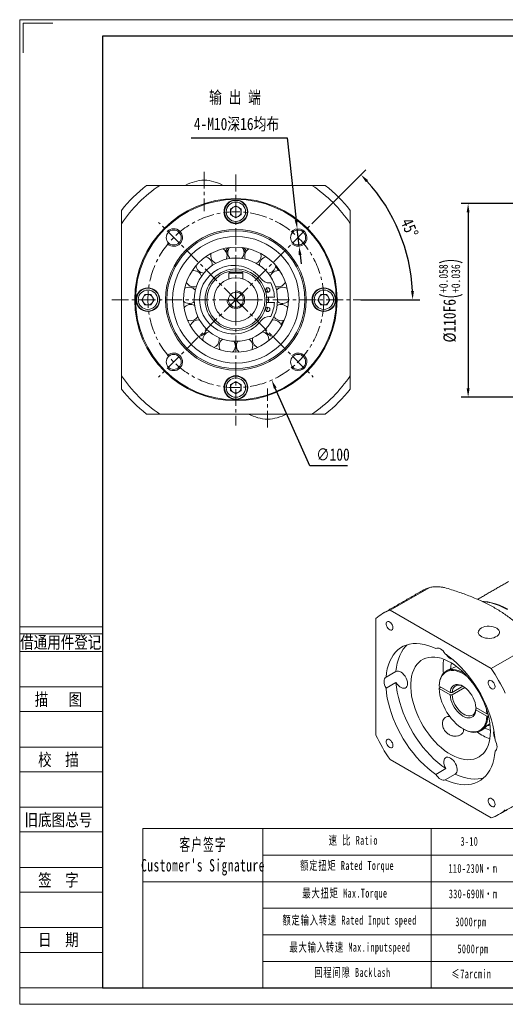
# Model space of a CAD drawing. Header units: millimetres. Extents: x -135 to 656, y -127 to 433.
# Tile 1 of 3: x -135 to 140, y -127 to 433. Entities that reach past the tile are written whole.
import ezdxf
from ezdxf.enums import TextEntityAlignment as Align

# ---------------------------------------------------------------- set-up
doc = ezdxf.new("R2010")
doc.units = ezdxf.units.MM
doc.header["$LTSCALE"] = 1.5
doc.header["$PDSIZE"] = -1
doc.linetypes.add('CENTER', pattern=[10.16, 6.35, -1.27, 1.27, -1.27])
doc.layers.get('0').update_dxf_attribs({"lineweight": 18})
doc.layers.get('Defpoints').update_dxf_attribs({"lineweight": 18})
for name, color, linetype, lineweight in [('2细线层', 4, 'Continuous', 18), ('3中心线层', 1, 'CENTER', 18), ('6文字层', 3, 'Continuous', 18), ('7标注层', 4, 'Continuous', 18), ('SLD-0', 7, 'Continuous', 18), ('图框_外框线', 7, 'Continuous', 18)]:
    doc.layers.add(name, color=color, linetype=linetype, lineweight=lineweight)
doc.styles.add('PC_TEXTSTYLE', font='txt', dxfattribs={"width": 0.8})
doc.styles.add('TH_GBDIM', font='txt', dxfattribs={"width": 0.8})
doc.styles.add('宋体', font='txt', dxfattribs={"width": 0.8})
doc.styles.add('标准', font='txt', dxfattribs={"width": 0.667})
doc.dimstyles.new('TH_GBDIM', dxfattribs={"dimscale": 2, "dimtxt": 3.5, "dimasz": 2.5, "dimexe": 2, "dimexo": 0, "dimgap": 1.5, "dimtad": 1, "dimdec": 1, "dimdsep": 46, "dimtxsty": 'TH_GBDIM', "dimcen": 2.5, "dimdle": 5, "dimclrd": 4, "dimclre": 4, "dimclrt": 3, "dimadec": 0, "dimazin": 2, "dimtfac": 0.714286, "dimtdec": 1, "dimtmove": 0, "dimatfit": 3, "dimfxl": 1, "dimtolj": 1, "dimarcsym": 0})

# ---------------------------------------------------------------- blocks, each defined once
blk = doc.blocks.new('*D10')
at = {"layer": '7标注层', "color": 4, "lineweight": -2}
for p, q in [((173.04, 328.26), (115.35, 328.26)), ((119.35, 323.26), (119.35, 223.26)), ((173.04, 218.26), (115.35, 218.26))]:
    blk.add_line(p, q, dxfattribs=at)
at = {"layer": '7标注层', "color": 4}
for points in [[(120.19, 323.26), (118.52, 323.26), (119.35, 328.26)], [(118.52, 223.26), (120.19, 223.26), (119.35, 218.26)]]:
    blk.add_solid(points, dxfattribs=at)
at = {"layer": 'Defpoints', "color": 0}
for p in [(173.04, 328.26), (119.35, 218.26), (173.04, 218.26)]:
    blk.add_point(p, dxfattribs=at)
at = {"layer": '7标注层', "color": 3, "insert": (109.62, 273.26), "char_height": 7, "attachment_point": 5, "rotation": 90, "style": 'TH_GBDIM'}
blk.add_mtext('\\A1;{%%c110}{}{F6\\H0.7143x;{\\H2x;\\W0.5;(}\\S+0.058^ +0.036;{\\H2x;\\W0.5;)}}', dxfattribs=at)
blk = doc.blocks.new('*D20')
at = {"layer": '7标注层', "color": 4, "lineweight": -2}
for p, q in [((-37.95, 365.6), (16.45, 365.6)), ((16.45, 365.6), (21.64, 318.95)), ((23.29, 304.04), (22.19, 313.98)), ((23.85, 299.07), (24.4, 294.1))]:
    blk.add_line(p, q, dxfattribs=at)
at = {"layer": '7标注层', "color": 4}
for points in [[(20.81, 318.86), (22.46, 319.04), (22.19, 313.98)], [(24.67, 299.16), (23.02, 298.98), (23.29, 304.04)]]:
    blk.add_solid(points, dxfattribs=at)
at = {"layer": 'Defpoints', "color": 0}
for p in [(22.19, 313.98), (23.29, 304.04)]:
    blk.add_point(p, dxfattribs=at)
at = {"layer": '7标注层', "color": 3, "insert": (-12.26, 373.22), "char_height": 7, "attachment_point": 5, "style": 'TH_GBDIM'}
blk.add_mtext('\\A1;{4-M10深16均布}{}{}', dxfattribs=at)
blk = doc.blocks.new('*D21')
at = {"layer": '7标注层', "color": 4, "lineweight": -2}
for p, q in [((-12.61, 268.65), (-12.61, 278.65)), ((-17.61, 273.65), (-7.61, 273.65)), ((29.42, 179.13), (9.73, 223.4)), ((50.8, 179.13), (29.42, 179.13))]:
    blk.add_line(p, q, dxfattribs=at)
at = {"layer": '7标注层', "color": 4}
blk.add_solid([(10.5, 223.74), (8.97, 223.06), (7.7, 227.97)], dxfattribs=at)
at = {"layer": 'Defpoints', "color": 0}
for p in [(-32.93, 319.34), (7.7, 227.97)]:
    blk.add_point(p, dxfattribs=at)
at = {"layer": '7标注层', "color": 3, "insert": (42.55, 185.56), "char_height": 7, "attachment_point": 5, "style": 'TH_GBDIM'}
blk.add_mtext('\\A1;{∅100}{}{}', dxfattribs=at)
blk = doc.blocks.new('*D25')
at = {"color": 4, "lineweight": -2}
for p, q in [((31.37, 317.64), (61.25, 347.52)), ((58.37, 273.65), (91.85, 273.65))]:
    blk.add_line(p, q, dxfattribs=at)
blk.add_arc((-12.61, 273.65), 100.46, 2.852, 42.148, dxfattribs=at)
at = {"color": 4}
for points in [[(62.47, 341.64), (61.26, 340.49), (58.42, 344.69)], [(86.89, 278.63), (88.55, 278.67), (87.85, 273.65)]]:
    blk.add_solid(points, dxfattribs=at)
at = {"layer": 'Defpoints', "color": 0}
for p in [(31.37, 317.64), (84.42, 299.65), (-83.15, 273.65), (-12.61, 273.65), (58.37, 273.65)]:
    blk.add_point(p, dxfattribs=at)
at = {"color": 3, "insert": (86.09, 314.54), "char_height": 7, "attachment_point": 5, "rotation": 292.5, "style": 'TH_GBDIM'}
blk.add_mtext('\\A1;45%%d', dxfattribs=at)

msp = doc.modelspace()

# ---------------------------------------------------------------- linework, layer by layer
at = {"color": 7, "linetype": 'Continuous', "lineweight": 15}
for p, q in [((-15.614595, 325.385104), (-12.614596, 327.117155)), ((-15.614595, 321.921001), (-15.614595, 325.385104)), ((-12.614596, 327.117155), (-9.614596, 325.385104)), ((-9.614596, 325.385104), (-9.614596, 321.921001)), ((-12.614596, 320.188949), (-15.614595, 321.921001)), ((-9.614596, 321.921001), (-12.614596, 320.188949)), ((-26.018461, 293.158114), (-26.010954, 293.421541)), ((-16.214596, 289.153052), (-16.614595, 288.753053)), ((-16.614595, 288.753053), (-16.614595, 285.495772)), ((-8.614596, 288.753053), (-16.614595, 288.753053)), ((-16.214596, 289.153052), (-9.014595, 289.153052)), ((-9.014595, 289.153052), (-8.614596, 288.753053)), ((-8.614596, 288.753053), (-8.614596, 285.495772)), ((7.17309, 283.153053), (6.503861, 283.153053)), ((-66.078698, 273.653052), (-64.346646, 276.653052)), ((-64.346646, 276.653052), (-60.882544, 276.653052)), ((-60.882544, 276.653052), (-59.150492, 273.653052)), ((4.821, 275.153052), (9.284091, 275.153052)), ((33.921302, 273.653052), (35.653353, 276.653052)), ((35.653353, 276.653052), (39.117454, 276.653052)), ((39.117454, 276.653052), (40.849505, 273.653052)), ((-64.346646, 270.653052), (-66.078698, 273.653052)), ((-60.882544, 270.653052), (-64.346646, 270.653052)), ((-59.150492, 273.653052), (-60.882544, 270.653052)), ((9.284091, 272.153053), (4.821, 272.153053)), ((35.653353, 270.653052), (33.921302, 273.653052)), ((39.117454, 270.653052), (35.653353, 270.653052)), ((40.849505, 273.653052), (39.117454, 270.653052)), ((6.503861, 264.153053), (7.17309, 264.153053)), ((-29.034959, 256.609498), (-29.544456, 256.161497)), ((-29.034959, 256.609498), (-29.544456, 256.161497)), ((4.315266, 256.161497), (3.805769, 256.609498)), ((6.06317, 250.390016), (6.092465, 250.909744)), ((-15.614595, 225.385102), (-12.614596, 227.117153)), ((-15.614595, 221.921003), (-15.614595, 225.385102)), ((-12.614596, 227.117153), (-9.614596, 225.385102)), ((-9.614596, 225.385102), (-9.614596, 221.921003)), ((-12.614596, 220.188952), (-15.614595, 221.921003)), ((-9.614596, 221.921003), (-12.614596, 220.188952)), ((74.961435, 97.050481), (97.498663, 110.060946)), ((132.441866, 63.867734), (74.961435, 97.050481)), ((66.932099, 92.413739), (66.932099, 26.037459)), ((154.979095, 76.878199), (132.441866, 63.867734)), ((78.362124, 62.262264), (72.705271, 58.996632)), ((112.537643, 65.109656), (112.631571, 65.229616)), ((72.705271, 52.789002), (78.362124, 56.054633)), ((102.864669, 52.85084), (103.71338, 53.34079)), ((109.097448, 50.232635), (102.864909, 53.830603)), ((102.864909, 52.524137), (109.097448, 48.926169)), ((110.230642, 50.231583), (116.430671, 53.810784)), ((117.506539, 53.125404), (110.230642, 48.925118)), ((123.759871, 41.114861), (124.325738, 41.441529)), ((129.994228, 38.16918), (123.761691, 41.767147)), ((123.761691, 40.460682), (129.994228, 36.862715)), ((130.850597, 37.030245), (130.560155, 36.862576)), ((129.643988, 31.185601), (131.716003, 32.381749)), ((74.961435, 12.13024), (132.441866, -21.052507)), ((106.670667, 7.022799), (101.013814, 3.757168)), ((106.389488, 0.653857), (112.046341, 3.919488))]:
    msp.add_line(p, q, dxfattribs=at)
for p, q in [((2.743471, -27.098408), (2.743471, -117.600394)), ((98.270764, -27.098408), (98.270764, -117.600394))]:
    msp.add_line(p, q)
at = {"color": 7, "linetype": 'Continuous', "lineweight": 15, "flags": 128}
for points in [[(-39.684841, 261.906367), (-39.699448, 261.631244), (-39.693491, 261.13262)], [(4.315266, 256.161497), (3.940371, 256.482134), (3.805769, 256.609498)], [(127.431357, 102.034774), (128.373248, 102.008989), (130.518425, 101.796684), (132.721525, 101.371604), (134.971323, 100.73592), (137.256353, 99.892869), (139.564972, 98.846745), (141.885416, 97.602883)], [(127.723874, 101.860821), (128.090405, 101.845707), (130.235582, 101.633403), (132.438682, 101.208322), (134.68848, 100.572638), (136.97351, 99.729587), (139.282129, 98.683463), (141.602572, 97.439601)], [(76.624981, 87.118146), (76.539533, 87.822122), (76.290781, 88.562204), (75.900828, 89.272631), (75.404322, 89.890279), (74.845381, 90.360267), (74.273669, 90.640837), (73.739986, 90.707052), (73.291751, 90.553036), (72.96879, 90.192472), (72.799802, 89.657397), (72.799802, 88.995354), (72.96879, 88.26517), (73.291751, 87.531721), (73.739986, 86.860183), (74.273669, 86.310223), (74.845381, 85.930706), (75.404322, 85.755354), (75.900828, 85.799749), (76.290781, 86.059948), (76.539533, 86.512824), (76.624981, 87.118146)], [(126.89475, 86.990371), (126.127561, 86.44721), (125.565473, 85.826015), (125.231504, 85.152217), (125.139318, 84.453402), (125.292694, 83.758179), (125.685356, 83.09501), (126.30122, 82.491046), (127.115082, 81.971014), (128.093618, 81.556205), (129.196766, 81.263599), (130.37936, 81.105174), (131.592989, 81.087421), (132.78797, 81.211063), (133.915373, 81.471038), (134.929045, 81.856705), (135.787485, 82.352273), (136.455553, 82.937453), (136.905892, 83.588289), (137.120067, 84.278135), (137.089315, 84.978749), (136.814888, 85.661448), (136.308024, 86.29828), (135.589473, 86.863176), (134.688654, 87.333008), (133.642447, 87.688541), (132.49368, 87.915219), (131.289388, 88.003762), (130.078874, 87.950544), (128.911695, 87.757747), (127.835636, 87.433261), (126.89475, 86.990371)], [(101.013814, 75.344117), (98.742786, 76.330199), (96.498585, 77.108911), (94.293352, 77.676046), (92.139016, 78.028533), (90.047233, 78.164464), (88.029318, 78.083105), (86.096189, 77.784896), (84.258303, 77.271452), (82.525603, 76.545548), (80.907463, 75.61111), (79.412636, 74.473198), (78.04921, 73.137964), (76.82456, 71.612633), (75.745312, 69.905456), (74.817304, 68.025671), (74.045557, 65.983443), (73.434245, 63.789824), (72.986677, 61.456679), (72.705271, 58.996632)], [(84.714396, 77.421766), (83.706063, 76.403596), (82.481414, 74.878264), (81.402166, 73.171088), (80.474157, 71.291302), (79.702411, 69.249074), (79.091098, 67.055456), (78.64353, 64.722311), (78.362124, 62.262264)], [(106.389488, 72.240806), (105.812313, 73.116613), (105.154949, 73.899112), (104.44237, 74.558573), (103.701651, 75.069939), (102.960931, 75.41379), (102.248353, 75.577054), (101.590989, 75.553531), (101.013814, 75.344117)], [(131.985922, 28.202089), (131.902159, 30.496645), (131.651491, 32.870923), (131.235773, 35.307345), (130.658083, 37.787873), (129.922699, 40.294142), (129.035065, 42.807595), (128.001753, 45.309624), (126.830414, 47.781705), (125.529716, 50.205538), (124.109295, 52.563174), (122.579662, 54.83716), (120.952147, 57.010658), (119.238793, 59.06758), (117.452291, 60.992694), (115.605865, 62.771749), (113.713186, 64.391571), (111.788267, 65.840172), (109.845357, 67.106823), (107.898844, 68.182145), (105.963138, 69.058182), (104.052569, 69.728444), (102.181284, 70.187969), (100.363137, 70.433357), (98.611588, 70.462789), (96.939605, 70.27605), (95.359568, 69.874519), (93.883174, 69.26117), (92.521354, 68.440545), (91.28419, 67.418718), (90.180842, 66.203256), (89.219479, 64.803156), (88.407218, 63.228786), (87.750073, 61.491801), (87.252909, 59.605061), (86.919407, 57.582535), (86.752038, 55.439196), (86.752038, 53.190913), (86.919407, 50.854334), (87.252909, 48.446755), (87.750073, 45.986001), (88.407218, 43.490292), (89.219479, 40.978106), (90.180842, 38.468041), (91.28419, 35.978679), (92.521354, 33.528454), (93.883174, 31.135504), (95.359568, 28.817547), (96.939605, 26.591745), (98.611588, 24.474573), (100.363137, 22.481711), (102.181284, 20.627909), (104.052569, 18.926897), (105.963138, 17.391265), (107.898844, 16.032379), (109.845357, 14.860309), (111.788267, 13.883724), (113.713186, 13.109857), (115.605865, 12.544441), (117.452291, 12.191656), (119.238793, 12.054119), (120.952147, 12.132847), (122.579662, 12.427255), (124.109295, 12.935165), (125.529716, 13.652816), (126.830414, 14.574896), (128.001753, 15.694577), (129.035065, 17.00357), (129.922699, 18.492183), (130.658083, 20.149395), (131.235773, 21.962937), (131.651491, 23.919381), (131.902159, 26.004244), (131.985922, 28.202089)], [(134.698029, 23.208975), (134.416627, 25.993923), (133.969057, 28.843821), (133.357743, 31.743247), (132.585996, 34.676515), (131.65799, 37.627755), (130.57874, 40.581006), (129.354091, 43.520287), (127.990666, 46.429698), (126.49584, 49.2935), (124.877698, 52.096204), (123.144999, 54.82264), (121.307114, 57.458062), (119.373983, 59.988216), (117.35607, 62.399408), (115.264286, 64.678599), (113.10995, 66.813455), (110.904717, 68.792428), (108.660515, 70.604815), (106.389488, 72.240806)], [(78.362124, 62.262264), (78.996754, 62.491669), (79.7267, 62.496313), (80.518469, 62.275982), (81.335738, 61.840786), (82.141008, 61.21069), (82.897336, 60.414604), (83.570018, 59.489052), (84.128193, 58.4765), (84.546253, 57.423402), (84.805016, 56.378075), (84.892609, 55.38848), (84.805016, 54.500018), (84.546253, 53.753452), (84.128193, 53.183036), (83.570018, 52.814938), (82.897336, 52.66605), (82.141008, 52.743201), (81.335738, 53.04285), (80.518469, 53.551252), (79.7267, 54.245079), (78.996754, 55.092499), (78.362124, 56.054633)], [(102.864669, 54.157305), (103.008975, 55.814163), (103.316776, 57.348081), (103.784401, 58.740759), (104.40627, 59.97558), (105.174963, 61.037811), (106.08131, 61.914779), (107.114496, 62.596021), (108.262195, 63.073408), (109.510714, 63.341247), (110.845156, 63.39634), (112.2496, 63.238031), (113.70729, 62.868207), (115.200834, 62.291283), (116.712413, 61.51414), (117.265383, 61.182174)], [(119.252576, 59.051887), (118.725153, 59.473293), (117.198047, 60.555474), (115.661091, 61.442739), (114.133986, 62.123718), (112.636299, 62.589684), (111.187227, 62.834664), (109.80534, 62.85552), (108.50835, 62.651983), (107.312876, 62.226663), (106.234242, 61.585009), (105.28627, 60.735246), (104.48111, 59.688265), (103.82908, 58.457482), (103.338537, 57.058673), (103.015768, 55.509762), (102.864909, 53.830603)], [(72.705271, 58.996632), (72.235382, 58.601393), (71.886385, 58.043765), (71.671537, 57.344935), (71.599002, 56.531452), (71.671537, 55.634223), (71.886385, 54.687335), (72.235382, 53.726763), (72.705271, 52.789002)], [(78.362124, 56.054633), (78.64353, 53.269682), (79.091098, 50.419786), (79.702411, 47.520361), (80.474157, 44.587094), (81.402166, 41.635852), (82.481414, 38.682602), (83.706063, 35.743321), (85.069489, 32.83391), (86.564316, 29.970105), (88.182457, 27.167404), (89.915156, 24.440968), (91.753042, 21.805546), (93.686171, 19.275393), (95.704086, 16.8642), (97.795869, 14.585009), (99.950205, 12.450153), (102.155438, 10.471178), (104.399639, 8.658793), (106.670667, 7.022799)], [(134.62498, 53.63546), (134.539532, 54.339436), (134.290781, 55.079517), (133.900826, 55.789945), (133.404323, 56.407591), (132.84538, 56.87758), (132.273671, 57.158148), (131.739986, 57.224364), (131.29175, 57.070349), (130.968792, 56.709784), (130.799804, 56.174708), (130.799804, 55.512665), (130.968792, 54.782481), (131.29175, 54.049033), (131.739986, 53.377495), (132.273671, 52.827535), (132.84538, 52.448019), (133.404323, 52.272666), (133.900826, 52.317063), (134.290781, 52.577261), (134.539532, 53.030138), (134.62498, 53.63546)], [(72.705271, 52.789002), (72.986677, 50.00405), (73.434245, 47.154154), (74.045557, 44.254729), (74.817304, 41.321463), (75.745312, 38.37022), (76.82456, 35.41697), (78.04921, 32.477689), (79.412636, 29.568278), (80.907463, 26.704473), (82.525603, 23.901773), (84.258303, 21.175336), (86.096189, 18.539914), (88.029318, 16.009761), (90.047233, 13.598568), (92.139016, 11.319377), (94.293352, 9.184521), (96.498585, 7.205546), (98.742786, 5.393162), (101.013814, 3.757168)], [(102.864909, 52.524137), (103.015768, 50.6708), (103.338537, 48.749228), (103.82908, 46.78405), (104.48111, 44.800449), (105.28627, 42.82385), (106.234242, 40.879582), (107.312876, 38.992564), (108.50835, 37.18698), (109.80534, 35.485969), (111.187227, 33.911332), (112.636299, 32.483249), (114.133986, 31.220023), (115.661091, 30.137844), (117.198047, 29.250578), (118.725153, 28.569599), (120.22284, 28.103633), (121.671911, 27.858652), (123.053797, 27.837798), (124.350788, 28.041335), (125.546263, 28.466654), (126.624897, 29.108307), (127.572869, 29.95807), (128.378029, 31.005051), (129.030058, 32.235835), (129.520601, 33.634645), (129.84337, 35.183555), (129.994228, 36.862715)], [(109.097448, 50.232635), (109.26329, 51.389701), (109.588744, 52.412171), (110.066564, 53.277272), (110.686106, 53.965737), (111.433571, 54.462229), (112.292311, 54.755692), (113.243199, 54.83959), (114.265057, 54.712053), (115.335125, 54.375921), (116.429569, 53.838683), (117.524014, 53.112303), (118.594081, 52.21296), (119.615939, 51.160686), (120.566827, 49.978916), (121.425567, 48.693972), (122.173032, 47.334475), (122.792575, 45.930703), (123.270394, 44.513923), (123.59585, 43.11569), (123.761691, 41.767147)], [(116.719222, 53.664882), (116.4644, 53.794465), (115.415673, 54.208712), (114.405587, 54.41416), (113.458851, 54.405782), (112.598625, 54.183784), (111.845951, 53.753596), (111.219242, 53.125742), (110.73383, 52.31558), (110.401587, 51.342929), (110.230642, 50.231583)], [(123.761691, 40.460682), (123.59585, 39.303616), (123.270394, 38.281146), (122.792575, 37.416044), (122.173032, 36.727581), (121.425567, 36.231088), (120.566827, 35.937625), (119.615939, 35.853727), (118.594081, 35.981264), (117.524014, 36.317396), (116.429569, 36.854634), (115.335125, 37.581014), (114.265057, 38.480357), (113.243199, 39.532631), (112.292311, 40.714402), (111.433571, 41.999345), (110.686106, 43.358842), (110.066564, 44.762614), (109.588744, 46.179394), (109.26329, 47.577627), (109.097448, 48.926169)], [(110.230642, 48.925118), (110.401587, 47.616404), (110.73383, 46.260154), (111.219242, 44.889546), (111.845951, 43.538109), (112.598625, 42.238902), (113.458851, 41.023708), (114.405587, 39.922252), (115.415673, 38.96148), (116.4644, 38.164893), (117.526112, 37.55198), (118.574839, 37.137732), (119.584924, 36.932285), (120.53166, 36.940663), (121.391887, 37.162661), (122.14456, 37.592849), (122.771269, 38.220703), (123.256681, 39.030865), (123.588925, 40.003515), (123.759871, 41.114861)], [(129.994228, 38.16918), (129.84337, 40.022518), (129.709735, 40.937594)], [(130.560155, 36.862576), (130.41585, 35.205718), (130.108048, 33.6718), (129.640424, 32.279122), (129.018556, 31.044301), (128.249863, 29.98207), (127.343516, 29.105102), (126.310328, 28.42386), (125.162629, 27.946473), (123.914111, 27.678634), (122.579669, 27.62354), (121.175226, 27.781849), (119.717536, 28.151673), (118.223992, 28.728597), (116.712413, 29.50574), (116.71016, 29.507041)], [(128.751381, 30.097838), (130.359706, 29.353524), (131.980571, 28.773293)], [(76.624981, 20.141887), (76.539533, 20.845863), (76.290781, 21.585945), (75.900828, 22.296372), (75.404322, 22.91402), (74.845381, 23.384008), (74.273669, 23.664578), (73.739986, 23.730793), (73.291751, 23.576777), (72.96879, 23.216213), (72.799802, 22.681138), (72.799802, 22.019095), (72.96879, 21.28891), (73.291751, 20.555461), (73.739986, 19.883923), (74.273669, 19.333964), (74.845381, 18.954447), (75.404322, 18.779095), (75.900828, 18.82349), (76.290781, 19.083689), (76.539533, 19.536565), (76.624981, 20.141887)], [(134.698029, 17.001344), (135.16792, 17.396582), (135.516917, 17.95421), (135.731765, 18.65304), (135.8043, 19.466523), (135.731765, 20.363752), (135.516917, 21.31064), (135.16792, 22.271212), (134.698029, 23.208975)], [(106.389488, 0.653857), (108.660515, -0.332222), (110.904717, -1.110937), (113.10995, -1.67807), (115.264286, -2.030557), (117.35607, -2.166488), (119.373983, -2.085129), (121.307114, -1.78692), (123.144999, -1.273475), (124.877698, -0.547571), (126.49584, 0.386864), (127.990666, 1.524778), (129.354091, 2.860011), (130.57874, 4.385343), (131.65799, 6.092518), (132.585996, 7.972307), (133.357743, 10.014533), (133.969057, 12.208151), (134.416627, 14.541295), (134.698029, 17.001344)], [(106.670667, 7.022799), (106.154743, 8.053484), (105.785808, 9.109379), (105.580789, 10.142039), (105.549092, 11.10409), (105.692172, 11.951389), (106.003463, 12.645063), (106.468684, 13.153285), (107.066491, 13.45274), (107.769455, 13.529686), (108.545325, 13.380596), (109.358504, 13.012308), (110.171682, 12.44172), (110.947553, 11.69501), (111.650517, 10.806438), (112.248323, 9.816771), (112.713544, 8.771416), (113.024835, 7.718332), (113.167915, 6.705837), (113.136219, 5.780383), (112.9312, 4.984432), (112.562265, 4.3545), (112.046341, 3.919488)], [(101.013814, 3.757168), (101.590989, 2.881361), (102.248353, 2.098864), (102.960931, 1.439403), (103.701651, 0.928034), (104.44237, 0.584187), (105.154949, 0.420922), (105.812313, 0.444443), (106.389488, 0.653857)], [(112.046341, 3.919488), (114.317369, 2.93341), (116.56157, 2.154695), (118.766803, 1.587562), (120.921139, 1.235075), (123.012923, 1.099144), (125.030836, 1.180503), (126.963967, 1.478712), (128.345757, 1.84184)], [(134.62498, -13.3408), (134.539532, -12.636823), (134.290781, -11.896742), (133.900826, -11.186314), (133.404323, -10.568668), (132.84538, -10.098679), (132.273671, -9.818111), (131.739986, -9.751895), (131.29175, -9.90591), (130.968792, -10.266476), (130.799804, -10.801551), (130.799804, -11.463594), (130.968792, -12.193778), (131.29175, -12.927226), (131.739986, -13.598764), (132.273671, -14.148724), (132.84538, -14.52824), (133.404323, -14.703593), (133.900826, -14.659196), (134.290781, -14.398999), (134.539532, -13.946121), (134.62498, -13.3408)]]:
    msp.add_lwpolyline(points, dxfattribs=at)
at = {"color": 7, "linetype": 'Continuous', "lineweight": 15}
for centre, radius in [((-12.614596, 273.653052), 57.5), ((-12.614596, 273.653052), 57), ((-12.614596, 323.653052), 6.75), ((-12.614596, 323.653052), 6.5), ((-12.614596, 323.653052), 5.5), ((-12.614596, 273.653052), 40), ((-47.969935, 309.008392), 4.25), ((-12.614596, 273.653052), 39.2), ((-12.614596, 273.653052), 36), ((22.740743, 309.008392), 4.25), ((-12.614596, 273.653052), 29.833333), ((-12.614596, 273.653052), 23.666667), ((-12.614596, 273.653052), 17.5), ((-12.614596, 273.653052), 16.5), ((-12.614596, 273.653052), 12.5), ((-62.614596, 273.653052), 6.75), ((-62.614596, 273.653052), 6.5), ((5.46744, 279.153052), 1.25), ((37.385404, 273.653052), 6.75), ((37.385404, 273.653052), 6.5), ((-62.614596, 273.653052), 5.5), ((-12.614596, 273.653052), 4.25), ((37.385404, 273.653052), 5.5), ((5.46744, 268.153052), 1.25), ((-47.969935, 238.297713), 4.25), ((22.740743, 238.297713), 4.25), ((-12.614596, 223.653052), 6.75), ((-12.614596, 223.653052), 6.5), ((-12.614596, 223.653052), 5.5)]:
    msp.add_circle(centre, radius, dxfattribs=at)
for centre, radius, start, end in [((-29.439172, 316.6807), 25, 92.69486663, 118.49075525), ((-31.79002, 316.6807), 25, 61.50924475, 87.30513337), ((-12.614596, 273.653052), 78.049891, 123.61248316, 146.38751684), ((-12.614596, 273.653052), 82.5, 128.01227954, 141.98772046), ((-12.614596, 273.653052), 78.049891, 33.61248316, 56.38751684), ((-12.614596, 273.653052), 82.5, 38.01227954, 51.98772046), ((-12.614596, 323.653052), 3, 120, 180), ((-12.614596, 323.653052), 3, 60, 120), ((-12.614596, 323.653052), 3, 360, 60), ((-12.614596, 323.653052), 3, 180, 240), ((-12.614596, 323.653052), 3, 240, 300), ((-12.614596, 323.653052), 3, 300, 360), ((-22.27781, 298.596685), 4.625, 0, 59.3933343), ((-12.614596, 298.053052), 6.7565, 130.95316005, 151.16617437), ((-12.614596, 298.053052), 6.7565, 130.95316005, 151.16617437), ((-12.614596, 300.403052), 4.625, 141.78313629, 225.61809957), ((-12.614596, 300.403052), 4.625, 0, 38.21686371), ((-12.614596, 298.053052), 6.7565, 28.83382563, 49.04683995), ((-12.614596, 298.053052), 6.7565, 28.83382563, 49.04683995), ((-2.951381, 298.596685), 4.625, 120.6066657, 204.44162898), ((-30.635954, 293.421541), 4.625, 0, 80.56980489), ((-22.27781, 298.596685), 4.625, 162.95960688, 246.79457016), ((-22.27781, 298.596685), 4.625, 335.55837102, 0), ((-12.614596, 298.053052), 5.9565, 135.53033061, 155.94818509), ((-12.614596, 300.403052), 4.625, 314.38190043, 0), ((-12.614596, 298.053052), 5.9565, 24.05181491, 44.46966939), ((-2.951381, 298.596685), 4.625, 293.20542984, 0), ((5.406763, 293.421541), 4.625, 99.43019511, 183.2651584), ((-2.951381, 298.596685), 4.625, 0, 17.04039312), ((-30.635954, 293.421541), 4.625, 184.13607746, 267.97104075), ((-13.744596, 273.653052), 19.5, 37.43371061, 322.56628939), ((5.406763, 293.421541), 4.625, 272.02895925, 355.86392254), ((-12.614596, 273.653052), 29.36, 34.28283544, 39.83481162), ((-36.560214, 285.576554), 4.625, 17.91131219, 101.74627548), ((11.331022, 285.576554), 4.625, 78.25372452, 162.08868781), ((-39.250485, 276.121231), 4.625, 39.08778278, 122.92274606), ((-36.560214, 285.576554), 4.625, 205.31254805, 289.14751134), ((6.503861, 289.153052), 6, 217.43371061, 270), ((-12.614596, 273.653052), 18.6, 13.20930546, 20.62699636), ((-12.614596, 273.653052), 21.95, 3.91848303, 25.64550269), ((11.331022, 285.576554), 4.625, 250.85248866, 334.68745195), ((14.021293, 276.121231), 4.625, 57.07725394, 140.91221722), ((-62.614596, 273.653052), 3, 150, 210), ((-62.614596, 273.653052), 3, 90, 150), ((-62.614596, 273.653052), 3, 30, 90), ((-62.614596, 273.653052), 3, 330, 30), ((-12.614596, 273.653052), 18.6, 355.37434942, 4.62565058), ((37.385404, 273.653052), 3, 150, 210), ((37.385404, 273.653052), 3, 90, 150), ((37.385404, 273.653052), 3, 30, 90), ((37.385404, 273.653052), 3, 330, 30), ((-62.614596, 273.653052), 3, 210, 270), ((-62.614596, 273.653052), 3, 270, 330), ((-39.250485, 276.121231), 4.625, 226.48901864, 310.32398193), ((-38.343432, 266.332568), 4.625, 60.26425337, 144.09921665), ((-12.614596, 273.653052), 18.6, 339.37300364, 346.79069454), ((-12.614596, 273.653052), 21.95, 334.35449731, 356.08151697), ((13.11424, 266.332568), 4.625, 35.90078335, 119.73574663), ((14.021293, 276.121231), 4.625, 229.67601807, 313.51098136), ((37.385404, 273.653052), 3, 210, 270), ((37.385404, 273.653052), 3, 270, 330), ((-38.343432, 266.332568), 4.625, 247.66548923, 331.50045251), ((6.503861, 258.153052), 6, 90, 142.56628939), ((13.11424, 266.332568), 4.625, 208.49954749, 292.33451077), ((-33.961557, 257.532576), 4.625, 81.44072396, 165.27568724), ((8.732365, 257.532576), 4.625, 14.72431276, 98.55927604), ((-12.614596, 273.653052), 29.36, 330.75342367, 336.30539986), ((-33.961557, 257.532576), 4.625, 268.84195982, 352.6769231), ((-26.696656, 250.909744), 4.625, 102.61719454, 186.45215783), ((-26.696656, 250.909744), 4.625, 0, 13.85339369), ((1.467465, 250.909744), 4.625, 166.14660631, 249.98156959), ((1.467465, 250.909744), 4.625, 0, 77.38280546), ((8.732365, 257.532576), 4.625, 187.3230769, 271.15804018), ((-26.696656, 250.909744), 4.625, 290.01843041, 0), ((-17.529895, 247.358522), 4.625, 123.79366513, 207.62862842), ((-17.529895, 247.358522), 4.625, 311.19490099, 0), ((-17.529895, 247.358522), 4.625, 0, 35.02986428), ((-7.699296, 247.358522), 4.625, 144.97013572, 228.80509901), ((-7.699296, 247.358522), 4.625, 0, 56.20633487), ((-7.699296, 247.358522), 4.625, 332.37137158, 0), ((-12.614596, 273.653052), 78.049891, 213.61248316, 236.38751684), ((-12.614596, 273.653052), 78.049891, 303.61248316, 326.38751684), ((-12.614596, 223.653052), 3, 120, 180), ((-12.614596, 223.653052), 3, 60, 120), ((-12.614596, 223.653052), 3, 0, 60), ((-12.614596, 273.653052), 82.5, 218.01227954, 231.98772046), ((-12.614596, 223.653052), 3, 180, 240), ((-12.614596, 223.653052), 3, 240, 300), ((-12.614596, 223.653052), 3, 300, 0), ((-12.614596, 273.653052), 82.5, 308.01227954, 321.98772046), ((6.560828, 230.625405), 25, 241.50924475, 267.30513337), ((4.20998, 230.625405), 25, 272.69486663, 298.49075525), ((104.376014, 88.85391), 22.294311, 107.96765536, 119.96231088), ((81.799905, 75.937991), 22.192384, 107.94746891, 132.06326983), ((134.886511, 64.780756), 29.769096, 171.35503297, 186.8820565), ((112.327238, 75.000824), 6.204543, 210.83799516, 253.98719364), ((128.767928, 62.786456), 19.399756, 167.14827115, 176.94751729), ((37.993354, 0.066371), 113.978662, 25.96040246, 34.03960637), ((123.76473, 35.101383), 7.063924, 304.27885115, 326.33505842), ((140.059269, 26.970483), 6.205897, 166.03216776, 209.14306205), ((169.410182, 75.931724), 113.978925, 205.960405, 214.03959081), ((142.227099, 51.141172), 29.2359, 232.97007909, 248.78207437), ((125.603387, 0.059996), 22.192399, 287.94748159, 312.06327017)]:
    msp.add_arc(centre, radius, start, end, dxfattribs=at)
at = {"color": 4}
for centre, start, end in [((-47.969935, 309.008392), 227.86598398, 135), ((22.740743, 309.008392), 225, 143.51602367), ((-12.614596, 273.653052), 180, 90), ((-47.969935, 238.297713), 225, 132.13401602), ((22.740743, 238.297713), 216.48398626, 135)]:
    msp.add_arc(centre, 5, start, end, dxfattribs=at)
at = {"color": 7, "linetype": 'Continuous', "lineweight": 15}
for points, knots in [([(-55.82091, 338.653049), (-56.369779, 338.653049), (-57.471757, 338.653049), (-59.259574, 338.653049), (-61.125357, 338.653049), (-62.591495, 338.653049), (-63.210032, 338.653049), (-63.420599, 338.653049)], [0, 0, 0, 0, 0.17326973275, 0.34787787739, 0.60158652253, 0.86436943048, 1, 1, 1, 1]), ([(-55.82091, 338.653049), (-53.636434, 338.653049), (-49.26693, 338.653049), (-42.628732, 338.653049), (-35.884663, 338.653049), (-29.029698, 338.653049), (-22.078373, 338.653049), (-15.183375, 338.653049), (-8.370006, 338.653049), (-1.662526, 338.653049), (5.066219, 338.653049), (11.796835, 338.653049), (18.518377, 338.653049), (24.784658, 338.653049), (28.784944, 338.653049), (30.591717, 338.653049)], [0, 0, 0, 0, 0.077900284, 0.1558202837, 0.2336995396, 0.3130839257, 0.392521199, 0.4718822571, 0.5481480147, 0.6244833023, 0.7007624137, 0.7789960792, 0.8572809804, 0.9355393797, 1, 1, 1, 1]), ([(38.191408, 338.653049), (37.971586, 338.653049), (37.527958, 338.653049), (36.444048, 338.653049), (34.897883, 338.653049), (32.852782, 338.653049), (31.340486, 338.653049), (30.591717, 338.653049)], [0, 0, 0, 0, 0.1414896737, 0.2855439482, 0.5208486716, 0.7627626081, 1, 1, 1, 1]), ([(-77.614596, 324.459056), (-77.614596, 324.239234), (-77.614596, 323.795605), (-77.614596, 322.711698), (-77.614596, 321.165531), (-77.614596, 319.120431), (-77.614596, 317.608135), (-77.614596, 316.859367)], [0, 0, 0, 0, 0.1414896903, 0.2855438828, 0.5208487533, 0.7627625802, 1, 1, 1, 1]), ([(52.385403, 316.859367), (52.385403, 317.408238), (52.385403, 318.510216), (52.385403, 320.298028), (52.385403, 322.16381), (52.385403, 323.629952), (52.385403, 324.248489), (52.385403, 324.459056)], [0, 0, 0, 0, 0.173270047, 0.3478776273, 0.6015862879, 0.8643694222, 1, 1, 1, 1]), ([(-77.614596, 230.44674), (-77.614596, 232.253508), (-77.614596, 236.20252), (-77.614596, 242.364219), (-77.614596, 248.926329), (-77.614596, 255.600359), (-77.614596, 262.379909), (-77.614596, 269.247301), (-77.614596, 276.119978), (-77.614596, 282.97196), (-77.614596, 289.780363), (-77.614596, 296.590516), (-77.614596, 303.385467), (-77.614596, 310.166341), (-77.614596, 314.628555), (-77.614596, 316.859367)], [0, 0, 0, 0, 0.064460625, 0.1408900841, 0.2173441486, 0.2937511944, 0.3718581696, 0.4500248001, 0.5281167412, 0.6058331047, 0.6836210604, 0.7613586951, 0.8408834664, 0.9204522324, 1, 1, 1, 1]), ([(52.385403, 316.859367), (52.385403, 314.674891), (52.385403, 310.305387), (52.385403, 303.667189), (52.385403, 296.92312), (52.385403, 290.068156), (52.385403, 283.11683), (52.385403, 276.221832), (52.385403, 269.408463), (52.385403, 262.700982), (52.385403, 255.972238), (52.385403, 249.241622), (52.385403, 242.52008), (52.385403, 236.253799), (52.385403, 232.253513), (52.385403, 230.44674)], [0, 0, 0, 0, 0.077900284, 0.1558202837, 0.2336995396, 0.3130839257, 0.392521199, 0.4718822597, 0.5481480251, 0.6244833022, 0.7007624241, 0.7789960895, 0.8572809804, 0.9355393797, 1, 1, 1, 1]), ([(-77.614596, 230.44674), (-77.614596, 229.897869), (-77.614596, 228.79589), (-77.614596, 227.008075), (-77.614596, 225.142293), (-77.614596, 223.676149), (-77.614596, 223.057616), (-77.614596, 222.847051)], [0, 0, 0, 0, 0.1732700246, 0.3478778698, 0.6015864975, 0.8643695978, 1, 1, 1, 1]), ([(52.385403, 222.847051), (52.385403, 223.066871), (52.385403, 223.510496), (52.385403, 224.59441), (52.385403, 226.140571), (52.385403, 228.185675), (52.385403, 229.697972), (52.385403, 230.44674)], [0, 0, 0, 0, 0.14148952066, 0.28554390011, 0.52084851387, 0.76276259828, 1, 1, 1, 1]), ([(-63.420599, 208.653054), (-63.200777, 208.653054), (-62.757148, 208.653054), (-61.673241, 208.653054), (-60.127074, 208.653054), (-58.081974, 208.653054), (-56.569678, 208.653054), (-55.82091, 208.653054)], [0, 0, 0, 0, 0.1414896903, 0.2855438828, 0.5208487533, 0.7627625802, 1, 1, 1, 1]), ([(30.591717, 208.653054), (28.784949, 208.653054), (24.835937, 208.653054), (18.674238, 208.653054), (12.112127, 208.653054), (5.438097, 208.653054), (-1.341453, 208.653054), (-8.208844, 208.653054), (-15.081522, 208.653054), (-21.933503, 208.653054), (-28.741907, 208.653054), (-35.552059, 208.653054), (-42.34701, 208.653054), (-49.127884, 208.653054), (-53.590098, 208.653054), (-55.82091, 208.653054)], [0, 0, 0, 0, 0.0644606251, 0.1408900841, 0.2173441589, 0.2937512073, 0.3718581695, 0.4500248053, 0.5281167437, 0.6058331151, 0.6836210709, 0.7613586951, 0.8408834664, 0.9204522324, 1, 1, 1, 1]), ([(30.591717, 208.653054), (31.140588, 208.653054), (32.242567, 208.653054), (34.03038, 208.653054), (35.896163, 208.653054), (37.362304, 208.653054), (37.980842, 208.653054), (38.191408, 208.653054)], [0, 0, 0, 0, 0.17327002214, 0.34787772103, 0.60158634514, 0.86436944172, 1, 1, 1, 1]), ([(97.498663, 110.060946), (98.283837, 110.199229), (99.71744, 110.451712), (101.920857, 110.457134), (103.956021, 110.303286), (105.272517, 110.074636), (105.92434, 109.961426)], [0, 0, 0, 0, 0.2851027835, 0.5205528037, 0.762616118, 1, 1, 1, 1]), ([(154.806704, 81.742238), (153.516882, 83.141022), (150.937573, 85.938224), (146.537696, 89.995969), (141.622474, 93.888566), (136.1812, 97.50051), (130.258859, 100.758828), (123.907067, 103.6976), (117.108405, 106.351963), (111.045869, 108.408623), (107.264641, 109.555059), (105.92434, 109.961426)], [0, 0, 0, 0, 0.1168698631, 0.2337093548, 0.3528120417, 0.4718810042, 0.5863058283, 0.7007499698, 0.8181228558, 0.9355315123, 1, 1, 1, 1]), ([(112.687549, 65.099471), (112.620105, 65.06742), (112.143692, 64.841021), (111.106438, 64.44272), (109.612211, 63.854215), (108.46812, 63.379814), (107.953052, 63.070251), (107.814821, 62.987173)], [0, 0, 0, 0, 0.0387904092, 0.2740080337, 0.5251548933, 0.872563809, 1, 1, 1, 1]), ([(110.230642, 50.231583), (109.93472, 50.231872), (109.556989, 50.23224), (109.179257, 50.232564), (109.097448, 50.232635)], [0, 0, 0, 0, 0.7834200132, 1, 1, 1, 1]), ([(123.759871, 41.114861), (123.76037, 40.944029), (123.761007, 40.725969), (123.76157, 40.507909), (123.761691, 40.460682)], [0, 0, 0, 0, 0.7834197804, 1, 1, 1, 1]), ([(115.015356, 26.175076), (114.509201, 25.947355), (113.497007, 25.491965), (111.582124, 25.402925), (109.6313, 25.815399), (107.787767, 26.776076), (106.220059, 28.262105), (105.295115, 29.880235), (104.866872, 31.344125), (104.707637, 32.762008), (104.929287, 34.275047), (105.722984, 35.64973), (106.885382, 36.425918), (108.074958, 36.678754), (108.819081, 36.545177), (109.089696, 36.496599)], [0, 0, 0, 0, 0.084475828, 0.1689324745, 0.253978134, 0.34154936, 0.4347207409, 0.5370010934, 0.5932532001, 0.6494837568, 0.7425101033, 0.8176886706, 0.8932175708, 0.9611665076, 1, 1, 1, 1]), ([(116.647217, 29.543391), (116.701157, 29.295461), (116.872441, 28.508173), (116.400139, 27.365482), (115.637895, 26.551301), (115.097862, 26.224938), (115.015356, 26.175076)], [0, 0, 0, 0, 0.1775121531, 0.5636826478, 0.9333396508, 1, 1, 1, 1]), ([(131.727962, 31.844493), (131.671275, 31.820895), (131.110237, 31.587338), (130.225049, 31.272147), (129.533284, 30.953045), (129.394603, 30.889073)], [0, 0, 0, 0, 0.0824528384, 0.8160548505, 1, 1, 1, 1])]:
    msp.add_open_spline(points, degree=3, knots=knots, dxfattribs=at)
for points in [[(142.363229, 113.432628), (124.714099, 103.244002)], [(93.241561, 108.168679), (70.704332, 95.158214)], [(107.807106, 63.000533), (106.913209, 62.484498)], [(102.864909, 53.830603), (102.864669, 54.157305)], [(102.864669, 52.85084), (102.864909, 52.524137)], [(109.097448, 48.926169), (110.230642, 48.925118)], [(130.560155, 38.169042), (129.994228, 38.16918)], [(129.994228, 36.862715), (130.560155, 36.862576)], [(116.427363, 29.670349), (116.71016, 29.507041)], [(126.511615, 28.535384), (127.405512, 29.051419)], [(127.397797, 29.064781), (127.743281, 29.264418)], [(136.698968, -19.160236), (159.236196, -6.149771)]]:
    msp.add_open_spline(points, degree=1, dxfattribs=at)
at = {"layer": '2细线层'}
for p, q in [((-135.458409, 87.71277), (-88.337346, 87.71277)), ((-135.458409, 83.687325), (-88.337346, 83.687325)), ((-135.458409, 73.623713), (-88.337346, 73.623713)), ((-135.458409, 53.496488), (-88.337346, 53.496488)), ((-135.458409, 39.407431), (-88.337346, 39.407431)), ((-135.458409, 19.280207), (-88.337346, 19.280207)), ((-135.458409, 5.19115), (-88.337346, 5.19115)), ((-135.458409, -14.936075), (-88.337346, -14.936075)), ((-135.458409, -29.025132), (-88.337346, -29.025132)), ((-135.458409, -49.152357), (-88.337346, -49.152357)), ((-135.458409, -63.241414), (-88.337346, -63.241414)), ((-135.458409, -83.368638), (-88.337346, -83.368638)), ((-135.458409, -97.457695), (-88.337346, -97.457695)), ((-135.458409, -117.58492), (-88.337346, -117.58492))]:
    msp.add_line(p, q, dxfattribs=at)
at = {"layer": '3中心线层'}
for p, q in [((-30.614596, 346.386304), (-30.614596, 324.061508)), ((-12.614596, 344.784266), (-12.614596, 202.192879)), ((-12.614596, 273.653052), (-56.602547, 317.641004)), ((-12.614596, 273.653052), (31.373355, 317.641004)), ((-83.147585, 273.653052), (58.367669, 273.653052)), ((-12.614596, 273.653052), (-56.602547, 229.665101)), ((-12.614596, 273.653052), (31.373355, 229.665101)), ((5.385404, 200.919801), (5.385404, 223.244597))]:
    msp.add_line(p, q, dxfattribs=at)
msp.add_circle((-12.614596, 273.653052), 50, dxfattribs=at)
at = {"layer": '7标注层', "color": 0}
msp.add_line((-65.526139, -27.098408), (-65.526139, -117.58492), dxfattribs=at)
at = {"layer": '图框_外框线'}
for p, q in [((-65.526139, -27.098408), (646.862832, -27.098408)), ((2.743471, -42.196118), (403.120707, -42.196118)), ((-65.526139, -57.293828), (646.862832, -57.293828)), ((2.743471, -72.391538), (646.862832, -72.391538)), ((2.743471, -87.489247), (646.862832, -87.489247)), ((2.743471, -102.586957), (646.862832, -102.586957))]:
    msp.add_line(p, q, dxfattribs=at)
at = {"layer": '图框_外框线', "color": 3}
msp.add_lwpolyline([(-135.465562, -127.010563), (656.288476, -127.010563), (656.288476, 432.872649), (-135.465562, 432.872649)], close=True, dxfattribs=at)
msp.add_lwpolyline([(-133.580433, 414.021363), (-133.580433, 430.987521), (-116.614275, 430.987521)], dxfattribs=at)
at = {"layer": '图框_外框线', "color": 3, "lineweight": 25}
msp.add_lwpolyline([(-88.337346, -117.58492), (646.862832, -117.58492), (646.862832, 423.447006), (-88.337346, 423.447006)], close=True, dxfattribs=at)

# ---------------------------------------------------------------- texts
at = {"color": 3, "insert": (-27.823694, 392.212765), "char_height": 7, "width": 77.91946431, "attachment_point": 1, "style": 'PC_TEXTSTYLE'}
msp.add_mtext('输 出 端', dxfattribs=at)
at = {"layer": '6文字层', "color": 3, "style": '宋体', "width": 0.8}
for s, p in [('借通用件登记', (-112.153402, 78.922375)), ('描   图', (-113.496376, 46.45196)), ('校  描', (-113.496376, 12.235678)), ('旧底图总号', (-113.496376, -21.980604)), ('签  字', (-113.496376, -56.196885)), ('日  期', (-113.483827, -90.212286))]:
    msp.add_text(s, height=7.0445286, dxfattribs=at).set_placement(p, align=Align.MIDDLE)
at = {"layer": 'SLD-0', "color": 1, "attachment_point": 2, "style": '标准'}
for s, insert, char_height, width in [("\\T1.1;客户签字\\PCustomer's Signature", (-31.273661, -32.684677), 7.04559789, 87.64796415), ('\\T1.1;速 比 Ratio', (54.086519, -31.249848), 5.03256992, 41.12067919), ('\\pxqc;{\\T1.1;3-10}', (120.040901, -31.830315), 5.03256992, 21.39743552), ('\\T1.1;额定扭矩 Rated Torque', (50.5491, -45.566429), 5.03256992, 89.35189989), ('{\\T1.1;\\f宋体|b0|i0|c0|p2;110-230\\f宋体|b0|i0|c134|p2;N·m}', (122.03691, -47.216827), 5.03256992, 41.68288708), ('\\T1.1;最大扭矩 Max.Torque', (49.311004, -61.296997), 5.03256992, 59.40448952), ('{\\T1.1;\\f宋体|b0|i0|c0|p2;330-690\\f宋体|b0|i0|c134|p2;N·m}', (122.215491, -61.67254), 5.03256992, 50.05119922), ('\\T1.1;额定输入转速 Rated Input speed', (51.964067, -76.674075), 5.03256992, 78.97786658), ('\\T1.1;3000rpm', (120.911311, -77.589516), 5.03256992, 34.67644771), ('{\\T1.1;环境温度 Enviromental Temperature}', (195.618776, -75.913877), 5.03256992, 187.66711358), ('\\T1.1;最大输入转速 Max.inputspeed ', (52.140938, -92.051144), 5.03256992, 79.43412087), ('\\T1.1;5000rpm', (122.112393, -92.956074), 5.03256992, 110.04121268), ('\\T1.1;回程间隙 Backlash', (53.555906, -106.367725), 5.03256992, 64.40857519), ('{\\T1.1;≤7arcmin }', (121.192135, -107.201461), 5.03256992, 38.71296399)]:
    msp.add_mtext(s, dxfattribs=dict(at, insert=insert, char_height=char_height, width=width))

# ---------------------------------------------------------------- dimensions: what is measured, and where the dimension line sits
dim = msp.add_angular_dim_2l(base=(84.421945, 299.653915), line1=((-83.147585, 273.653052), (58.367669, 273.653052)), line2=((-12.614596, 273.653052), (31.373355, 317.641004)), dimstyle='TH_GBDIM')
dim.commit()
dim.dimension.update_dxf_attribs({"geometry": '*D25', "text_midpoint": (86.094819, 314.539831)})
at = {"layer": '7标注层'}
for p1, p2, text, override, picture, middle in [((23.292957, 304.038979), (22.18853, 313.977804), '{4-M10深16均布}{}{}', {"dimgap": 1.5, "dimtad": 1, "dimtih": 0, "dimtoh": 1, "dimdec": 0, "dimlfac": 1, "dimse1": 0, "dimse2": 0, "dimsd1": 0, "dimsd2": 0, "dimtix": 0, "dimtofl": 1, "dimatfit": 3}, '*D20', (-12.262762, 365.601814)), ((-32.931858, 319.339033), (7.702666, 227.967072), '{<>}{}{}', {"dimgap": 1.5, "dimtad": 1, "dimtih": 1, "dimtoh": 1, "dimdec": 1, "dimlfac": 1, "dimse1": 0, "dimse2": 0, "dimsd1": 0, "dimsd2": 0, "dimtix": 0, "dimtofl": 0, "dimatfit": 3}, '*D21', (42.552687, 179.134303))]:
    dim = msp.add_diameter_dim_2p(p1=p1, p2=p2, text=text, dimstyle='TH_GBDIM', override=override, dxfattribs=at)
    dim.commit()
    dim.dimension.update_dxf_attribs({"geometry": picture, "text_midpoint": middle, "dimtype": 163})
dim = msp.add_linear_dim(base=(119.354555, 218.259956), p1=(173.040598, 328.25996), p2=(173.040598, 218.259956), angle=90, text='{%%c<>}{}{F6\\H0.7143x;{\\H2x;\\W0.5;(}\\S+0.058^ +0.036;{\\H2x;\\W0.5;)}}', dimstyle='TH_GBDIM', override={"dimexo": 0, "dimgap": 1.5, "dimtad": 1, "dimjust": 0, "dimdec": 0, "dimlfac": 1, "dimse1": 0, "dimse2": 0, "dimsd1": 0, "dimsd2": 0}, dxfattribs=at)
dim.commit()
dim.dimension.update_dxf_attribs({"geometry": '*D10', "text_midpoint": (109.624905, 273.259958)})

doc.saveas('drawing.dxf')
